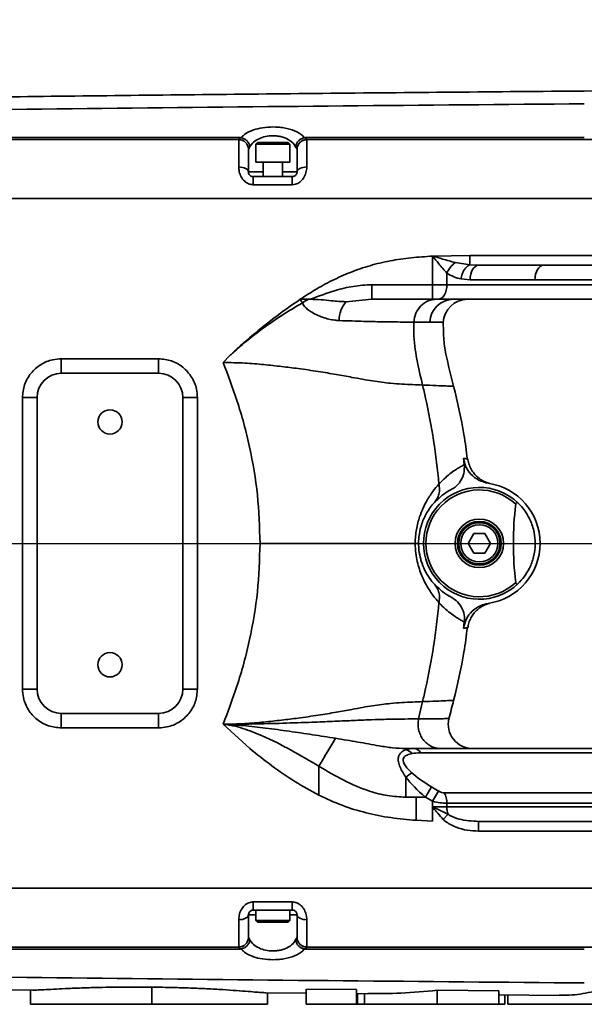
# Model space of a CAD drawing. Header units: millimetres. Extents: x -8713 to 3261, y -18743 to -8704.
# Tile 26 of 154: x -3168 to -3052, y -15489 to -15287. Entities that reach past the tile are written whole.
import ezdxf

# ---------------------------------------------------------------- set-up
doc = ezdxf.new("R2010")
doc.units = ezdxf.units.MM
doc.header["$LTSCALE"] = 10
doc.header["$PDSIZE"] = -1
doc.linetypes.add('CENTER', pattern=[50.8, 31.75, -6.35, 6.35, -6.35])
doc.layers.get('Defpoints').update_dxf_attribs({"true_color": 0x5e5e5e})
doc.layers.add('细实线层', color=7, linetype='Continuous')
doc.dimstyles.new('ISO-25', dxfattribs={"dimscale": 20, "dimtxt": 4, "dimasz": 3.05, "dimexe": 3, "dimexo": 0.625, "dimtad": 1, "dimdec": 0, "dimtxsty": 'Standard', "dimcen": 2.5, "dimclrd": 1, "dimclre": 1, "dimclrt": 4, "dimadec": 1, "dimazin": 2, "dimtfac": 1, "dimtdec": 0, "dimtmove": 0, "dimatfit": 0, "dimfxl": 1, "dimarcsym": 0})

# ---------------------------------------------------------------- blocks, each defined once
blk = doc.blocks.new('*U165')
at = {"color": 0, "linetype": 'CENTER', "transparency": 16777216}
blk.add_line((12.3, 0), (1446, 0), dxfattribs=at)
blk = doc.blocks.new('*D173')
at = {"color": 1, "lineweight": -2, "transparency": 16777216}
blk.add_line((-4272.58, -15394.48), (-2305.07, -14875.62), dxfattribs=at)
at = {"color": 1, "lineweight": 20, "transparency": 16777216}
blk.add_solid([(-2307.66, -14865.79), (-2302.48, -14885.45), (-2246.09, -14860.06)], dxfattribs=at)
at = {"layer": 'Defpoints', "color": 0, "lineweight": 20, "transparency": 16777216}
for p in [(-2246.09, -14860.06), (-4272.58, -15394.48)]:
    blk.add_point(p, dxfattribs=at)
at = {"color": 4, "transparency": 16777216, "insert": (-2602.33, -14899.25), "char_height": 80, "attachment_point": 5, "rotation": 14.7735}
blk.add_mtext('R2096', dxfattribs=at)

msp = doc.modelspace()

# ---------------------------------------------------------------- linework, layer by layer
at = {"layer": '细实线层', "linetype": 'Continuous', "lineweight": 35}
for p, q in [((-3216.88, -15311.36), (-3122.88, -15311.36)), ((-3122.88, -15311.36), (-3122.56, -15310.96)), ((-3122.56, -15310.96), (-3122.39, -15310.97)), ((-3119.03, -15311.98), (-3119.38, -15312.33)), ((-3119.03, -15311.98), (-3112.73, -15311.98)), ((-3112.38, -15312.33), (-3112.73, -15311.98)), ((-3109.38, -15310.97), (-3109.2, -15310.96)), ((-3109.2, -15310.96), (-3108.88, -15311.36)), ((-3108.88, -15311.36), (-3014.88, -15311.36)), ((-3051.78, -15310.96), (-3057.81, -15310.96)), ((-3120.59, -15312.87), (-3120.88, -15313.32)), ((-3120.88, -15313.32), (-3120.88, -15313.35)), ((-3119.38, -15312.33), (-3119.38, -15315.98)), ((-3119.38, -15312.33), (-3119.38, -15312.33)), ((-3112.38, -15312.33), (-3119.38, -15312.33)), ((-3112.38, -15315.98), (-3112.38, -15312.33)), ((-3110.88, -15313.32), (-3111.18, -15312.87)), ((-3110.88, -15313.35), (-3110.88, -15313.32)), ((-3119.38, -15315.98), (-3119.38, -15315.98)), ((-3112.38, -15315.98), (-3119.38, -15315.98)), ((-3117.88, -15315.98), (-3117.88, -15318.98)), ((-3113.88, -15318.98), (-3113.88, -15315.98)), ((-3120.88, -15317.98), (-3117.88, -15317.98)), ((-3113.88, -15317.98), (-3110.88, -15317.98)), ((-3119.88, -15318.98), (-3119.88, -15320.66)), ((-3119.88, -15318.98), (-3111.88, -15318.98)), ((-3111.88, -15318.98), (-3111.88, -15320.66)), ((-3111.88, -15320.66), (-3119.88, -15320.66)), ((-3449.88, -15323.48), (-2962.38, -15323.48)), ((-3310.38, -15323.48), (-2962.38, -15323.48)), ((-3083, -15335.36), (-3075.37, -15335.23)), ((-3083, -15341.23), (-3083, -15335.36)), ((-3075.37, -15335.23), (-2998.58, -15335.23)), ((-3078.31, -15336.68), (-3075.37, -15337.16)), ((-3075.37, -15337.16), (-3073.53, -15337.23)), ((-2998.58, -15337.23), (-3073.53, -15337.23)), ((-3080.06, -15338.84), (-3080.06, -15341.23)), ((-3075.29, -15340.23), (-3077.14, -15340.05)), ((-3061.94, -15340.23), (-3075.29, -15340.23)), ((-3030.8, -15340.23), (-3061.94, -15340.23)), ((-3095.52, -15341.23), (-3095.52, -15344.23)), ((-3095.52, -15341.23), (-3083, -15341.23)), ((-3083, -15341.23), (-3080.06, -15341.23)), ((-3083, -15341.23), (-3083, -15344.23)), ((-3080.06, -15341.23), (-3029.36, -15341.23)), ((-3108.54, -15344.23), (-3110.23, -15344.23)), ((-3108.17, -15344.23), (-3108.54, -15344.23)), ((-3095.52, -15344.23), (-3100.81, -15344.73)), ((-3083, -15344.23), (-3095.52, -15344.23)), ((-3081.83, -15344.23), (-3083, -15344.23)), ((-3031.13, -15344.23), (-3081.83, -15344.23)), ((-3080.86, -15348.98), (-3080.86, -15348.98)), ((-3159.38, -15356.48), (-3159.38, -15359.48)), ((-3159.38, -15356.48), (-3139.38, -15356.48)), ((-3139.38, -15356.48), (-3139.38, -15359.48)), ((-3126.1, -15357.23), (-3124.68, -15355.82)), ((-3124.68, -15355.82), (-3124.68, -15355.82)), ((-3139.38, -15359.48), (-3159.38, -15359.48)), ((-3164.38, -15364.48), (-3167.38, -15364.48)), ((-3167.38, -15424.48), (-3167.38, -15364.48)), ((-3164.38, -15364.48), (-3164.38, -15424.48)), ((-3134.38, -15424.48), (-3134.38, -15364.48)), ((-3131.38, -15364.48), (-3134.38, -15364.48)), ((-3131.38, -15364.48), (-3131.38, -15424.48)), ((-3076.47, -15378.29), (-3076.64, -15376.98)), ((-3074.53, -15392.48), (-3075.69, -15394.48)), ((-3072.22, -15392.48), (-3074.53, -15392.48)), ((-3071.07, -15394.48), (-3072.22, -15392.48)), ((-3085.88, -15394.48), (-3086.58, -15394.48)), ((-3075.69, -15394.48), (-3074.53, -15396.48)), ((-3072.22, -15396.48), (-3071.07, -15394.48)), ((-3074.53, -15396.48), (-3072.22, -15396.48)), ((-3076.64, -15411.98), (-3076.47, -15410.67)), ((-3164.38, -15424.48), (-3167.38, -15424.48)), ((-3131.38, -15424.48), (-3134.38, -15424.48)), ((-3085.87, -15430.62), (-3085.07, -15427.07)), ((-3159.38, -15429.48), (-3139.38, -15429.48)), ((-3159.38, -15429.48), (-3159.38, -15432.48)), ((-3139.38, -15429.48), (-3139.38, -15432.48)), ((-3125.98, -15431.74), (-3126.1, -15431.73)), ((-3120.62, -15436.73), (-3126.1, -15431.73)), ((-3125.98, -15431.74), (-3125.97, -15431.73)), ((-3139.38, -15432.48), (-3159.38, -15432.48)), ((-3088.49, -15436.95), (-3088.49, -15436.73)), ((-3088.49, -15436.73), (-3086.74, -15436.73)), ((-3086.74, -15436.73), (-3034.5, -15436.73)), ((-3033.25, -15437.61), (-3085.49, -15437.61)), ((-3106.38, -15446.32), (-3106.38, -15440.37)), ((-3088.49, -15446.73), (-3088.49, -15442.64)), ((-3083.22, -15444.61), (-3081.76, -15445.47)), ((-3081.76, -15445.47), (-3083, -15447.59)), ((-3080.58, -15445.85), (-3031.31, -15445.85)), ((-3086.38, -15446.73), (-3088.49, -15446.73)), ((-3086.38, -15446.73), (-3086.38, -15451.5)), ((-3084.47, -15446.73), (-3086.38, -15446.73)), ((-3083, -15447.59), (-3084.47, -15446.73)), ((-3083, -15448.73), (-3083, -15447.59)), ((-3080.06, -15447.97), (-3080.06, -15448.73)), ((-3030.8, -15447.97), (-3080.06, -15447.97)), ((-3083, -15448.73), (-3080.06, -15448.73)), ((-3083, -15451.67), (-3083, -15448.73)), ((-3080.06, -15448.73), (-3032.1, -15448.73)), ((-3083, -15451.67), (-3086.38, -15451.5)), ((-3080.82, -15451.3), (-3079.81, -15450.27)), ((-3073.53, -15453.73), (-3073.53, -15451.73)), ((-3073.53, -15451.73), (-3026.38, -15451.73)), ((-3026.38, -15453.73), (-3073.53, -15453.73)), ((-2962.38, -15465.48), (-3449.88, -15465.48)), ((-2962.38, -15465.48), (-3310.38, -15465.48)), ((-3119.88, -15468.3), (-3111.88, -15468.3)), ((-3119.88, -15469.98), (-3119.88, -15468.3)), ((-3111.88, -15469.98), (-3111.88, -15468.3)), ((-3111.88, -15469.98), (-3119.88, -15469.98)), ((-3119.38, -15469.98), (-3119.38, -15472.13)), ((-3112.38, -15472.13), (-3112.38, -15469.98)), ((-3120.88, -15470.98), (-3120.88, -15475.61)), ((-3119.38, -15470.98), (-3120.88, -15470.98)), ((-3119.38, -15472.13), (-3119.03, -15472.48)), ((-3119.38, -15472.13), (-3112.39, -15472.13)), ((-3112.73, -15472.48), (-3112.38, -15472.13)), ((-3112.39, -15472.13), (-3112.38, -15472.13)), ((-3110.88, -15470.98), (-3112.38, -15470.98)), ((-3110.88, -15470.98), (-3110.88, -15475.61)), ((-3112.73, -15472.48), (-3119.03, -15472.48)), ((-3120.88, -15475.61), (-3120.88, -15475.65)), ((-3120.88, -15475.65), (-3120.59, -15476.09)), ((-3111.18, -15476.09), (-3110.88, -15475.65)), ((-3110.88, -15475.65), (-3110.88, -15475.61)), ((-3122.88, -15477.6), (-3216.88, -15477.6)), ((-3122.56, -15478), (-3122.88, -15477.6)), ((-3122.39, -15477.99), (-3122.56, -15478)), ((-3109.2, -15478), (-3109.38, -15477.99)), ((-3108.88, -15477.6), (-3109.2, -15478)), ((-3014.88, -15477.6), (-3108.88, -15477.6)), ((-3057.81, -15478), (-3051.78, -15478)), ((-3174.26, -15486.35), (-3165.25, -15486.46)), ((-3165.72, -15486.39), (-3165.72, -15489.38)), ((-3140.73, -15485.85), (-3140.73, -15489.38)), ((-3098.65, -15486.34), (-3109.01, -15486.24)), ((-3109.01, -15486.24), (-3109.01, -15489.38)), ((-3098.65, -15486.34), (-3098.65, -15489.38)), ((-3069.38, -15486.6), (-3082.05, -15486.49)), ((-3082.05, -15486.49), (-3082.05, -15489.38)), ((-3069.38, -15486.6), (-3069.38, -15489.38)), ((-3117.33, -15487), (-3109.01, -15487.08)), ((-3116.94, -15486.96), (-3116.94, -15489.38)), ((-3098.65, -15487.18), (-3096.34, -15487.2)), ((-3098.48, -15487.16), (-3098.48, -15489.38)), ((-3097.03, -15487.2), (-3097.03, -15489.38)), ((-3069.38, -15487.44), (-3056.94, -15487.55)), ((-3068.16, -15487.45), (-3068.16, -15489.38)), ((-3067.55, -15487.46), (-3067.55, -15489.38)), ((-3109.01, -15489.38), (-3098.65, -15489.38)), ((-3098.65, -15489.38), (-3098.48, -15489.38)), ((-3097.03, -15489.38), (-3082.05, -15489.38)), ((-3082.05, -15489.38), (-3069.38, -15489.38)), ((-3069.38, -15489.38), (-3068.16, -15489.38)), ((-3067.55, -15489.38), (-3049.87, -15489.38))]:
    msp.add_line(p, q, dxfattribs=at)
at = {"layer": '细实线层', "linetype": 'Continuous', "lineweight": 35, "flags": 128}
for points in [[(-3176.54, -15310.96), (-3149.95, -15310.96), (-3122.56, -15310.96)], [(-3109.2, -15310.96), (-3083.89, -15310.96), (-3057.81, -15310.96)], [(-3122.88, -15317), (-3122.49, -15317.02), (-3122.12, -15317.08), (-3121.77, -15317.17), (-3121.47, -15317.29), (-3121.22, -15317.44), (-3121.03, -15317.61), (-3120.92, -15317.79), (-3120.88, -15317.98)], [(-3110.88, -15317.98), (-3110.84, -15317.79), (-3110.73, -15317.61), (-3110.54, -15317.44), (-3110.3, -15317.29), (-3109.99, -15317.17), (-3109.65, -15317.08), (-3109.27, -15317.02), (-3108.88, -15317)], [(-3073.53, -15337.23), (-3073.87, -15337.29), (-3074.2, -15337.46), (-3074.51, -15337.74), (-3074.77, -15338.11), (-3074.99, -15338.56), (-3075.16, -15339.08), (-3075.26, -15339.65), (-3075.29, -15340.23)], [(-3060.18, -15337.23), (-3060.52, -15337.29), (-3060.85, -15337.46), (-3061.16, -15337.74), (-3061.42, -15338.11), (-3061.64, -15338.56), (-3061.81, -15339.08), (-3061.91, -15339.65), (-3061.94, -15340.23)], [(-3080.06, -15341.23), (-3080.1, -15341.82), (-3080.2, -15342.38), (-3080.36, -15342.9), (-3080.58, -15343.35), (-3080.85, -15343.73), (-3081.15, -15344), (-3081.48, -15344.17), (-3081.83, -15344.23)], [(-3106.38, -15440.37), (-3105.91, -15439.58), (-3105.45, -15438.8), (-3105, -15438.03), (-3104.55, -15437.29), (-3104.13, -15436.56), (-3103.72, -15435.87), (-3103.33, -15435.22), (-3102.97, -15434.61)], [(-3083.22, -15444.61), (-3083.33, -15444.8), (-3083.46, -15445.02), (-3083.61, -15445.27), (-3083.76, -15445.53), (-3083.93, -15445.82), (-3084.1, -15446.11), (-3084.28, -15446.42), (-3084.47, -15446.73)], [(-3120.88, -15470.98), (-3120.92, -15471.17), (-3121.03, -15471.36), (-3121.22, -15471.52), (-3121.47, -15471.67), (-3121.77, -15471.8), (-3122.12, -15471.89), (-3122.49, -15471.94), (-3122.88, -15471.96)], [(-3108.88, -15471.96), (-3109.27, -15471.94), (-3109.65, -15471.89), (-3109.99, -15471.8), (-3110.3, -15471.67), (-3110.54, -15471.52), (-3110.73, -15471.36), (-3110.84, -15471.17), (-3110.88, -15470.98)], [(-3122.56, -15478), (-3149.95, -15478), (-3176.54, -15478)], [(-3057.81, -15478), (-3083.89, -15478), (-3109.2, -15478)]]:
    msp.add_lwpolyline(points, dxfattribs=at)
at = {"layer": '细实线层', "linetype": 'Continuous', "lineweight": 35}
for centre, radius in [((-3149.38, -15369.48), 2.5), ((-3073.38, -15394.48), 5), ((-3073.38, -15394.48), 4.5), ((-3073.38, -15394.48), 4.25), ((-3073.38, -15394.48), 3.82), ((-3149.38, -15419.48), 2.5)]:
    msp.add_circle(centre, radius, dxfattribs=at)
for centre, radius, start, end in [((-3122.87, -15313.35), 1.99, 0.9105, 90.2875), ((-3122.86, -15313.37), 1.98, 0.6208, 90.6076), ((-3108.89, -15313.35), 1.99, 89.7125, 179.0895), ((-3108.9, -15313.37), 1.98, 89.3924, 179.3792), ((-3075.11, -15341.06), 5.43, 126.2082, 155.8411), ((-3103.45, -15353.95), 10.97, 117.6485, 125.1075), ((-3078.66, -15349.15), 4.92, 90.814, 177.8278), ((-3075.8, -15349.23), 5, 90.3185, 177.3151), ((-3096.17, -15348.62), 6.06, 139.995, 179.9477), ((-3159.38, -15364.48), 5, 90, 180), ((-3139.38, -15364.48), 5, 0, 90), ((-3073.38, -15394.48), 11.5, 46.2602, 313.7398), ((-3073.38, -15394.48), 12.5, 278.5044, 81.4956), ((-3073.38, -15394.48), 11, 47.0248, 312.9752), ((-3159.38, -15424.48), 5, 180, 270), ((-3139.38, -15424.48), 5, 270, 0), ((-3074.76, -15431.73), 5, 166.5548, 270), ((-3089.04, -15439.16), 2.27, 37.8016, 76.0526), ((-3086.89, -15438.26), 1.54, 25.0734, 84.6172), ((-3084.53, -15446.84), 5.77, 118.0067, 133.2996), ((-3084.33, -15447.89), 4.26, 358.8609, 28.5235), ((-3075.38, -15448.76), 4.69, 179.6454, 198.8187), ((-3122.86, -15475.59), 1.98, 269.3924, 359.3792), ((-3122.87, -15475.61), 1.99, 269.7125, 359.0895), ((-3108.9, -15475.59), 1.98, 180.6208, 270.6076), ((-3108.89, -15475.61), 1.99, 180.9105, 270.2875)]:
    msp.add_arc(centre, radius, start, end, dxfattribs=at)
for centre, major_axis, ratio, start_param, end_param in [((-2955.42, -15394.48), (110.96, 0), 0.766044, 3.046767, 3.236419), ((-3074.84, -15446.73), (15.05, -8.79), 0.316835, 2.644513, 2.85491), ((-3073.59, -15444.61), (15.23, -5.84), 0.25307, 2.558298, 2.768695), ((-3073.59, -15444.61), (15.23, -5.84), 0.25307, 3.707991, 4.129095), ((-3074.84, -15446.73), (15.05, -8.79), 0.316835, 3.794206, 4.215309), ((-3081.76, -15443.85), (-1.78, 1.78), 0.509225, 2.041796, 2.670593), ((-3083, -15445.97), (4.98, -1.3), 0.304779, 4.79177, 5.420566)]:
    msp.add_ellipse(centre, major_axis=major_axis, ratio=ratio, start_param=start_param, end_param=end_param, dxfattribs=at)
for points, knots in [([(-2957.22, -15300.69), (-2970.96, -15300.78), (-3003.06, -15300.99), (-3053.09, -15301.36), (-3106.9, -15301.84), (-3159.44, -15302.41), (-3210.72, -15303.07), (-3260.73, -15303.82), (-3309.48, -15304.62), (-3356.95, -15305.37), (-3403.17, -15305.99), (-3433.55, -15306.1), (-3448.54, -15306.15)], [0, 0, 0, 0, 0.0838783, 0.195973, 0.3054919, 0.4124358, 0.5168053, 0.6186004, 0.7178201, 0.8144618, 0.9085222, 1, 1, 1, 1]), ([(-3442.88, -15308.71), (-3421.47, -15308.59), (-3378.64, -15308.33), (-3314.4, -15307.27), (-3238.51, -15306.06), (-3150.98, -15304.85), (-3084.85, -15304.27), (-3051.79, -15303.98)], [0, 0, 0, 0, 0.164249, 0.328511, 0.492775, 0.746393, 1, 1, 1, 1]), ([(-3122.38, -15310.96), (-3122.38, -15310.96), (-3122.27, -15310.82), (-3121.84, -15310.37), (-3120.78, -15309.69), (-3119, -15309.07), (-3116.93, -15308.75), (-3115.07, -15308.75), (-3113.15, -15308.99), (-3111.22, -15309.53), (-3109.96, -15310.32), (-3109.48, -15310.84), (-3109.39, -15310.96), (-3109.39, -15310.96)], [0, 0, 0, 0, 0.000003, 0.05558, 0.191861, 0.317774, 0.440979, 0.564305, 0.634299, 0.784286, 0.950605, 0.999997, 1, 1, 1, 1]), ([(-3122.88, -15311.39), (-3122.88, -15311.38), (-3122.88, -15311.37), (-3122.88, -15311.36), (-3122.88, -15311.36)], [0, 0, 0, 0, 0.999631, 1, 1, 1, 1]), ([(-3122.88, -15317), (-3122.88, -15315.96), (-3122.88, -15314.39), (-3122.88, -15312.88), (-3122.88, -15311.92), (-3122.88, -15311.58), (-3122.88, -15311.39)], [0, 0, 0, 0, 0.368759, 0.554689, 0.747008, 1, 1, 1, 1]), ([(-3122.39, -15310.97), (-3122.39, -15310.97), (-3122.38, -15310.96), (-3122.38, -15310.96), (-3122.38, -15310.96)], [0, 0, 0, 0, 0.997937, 1, 1, 1, 1]), ([(-3122.39, -15310.97), (-3122.18, -15311.02), (-3121.76, -15311.13), (-3121.21, -15311.54), (-3120.8, -15312.08), (-3120.63, -15312.55), (-3120.59, -15312.81), (-3120.59, -15312.86), (-3120.59, -15312.87)], [0, 0, 0, 0, 0.2351355, 0.4702478, 0.7061322, 0.9444264, 0.9942665, 1, 1, 1, 1]), ([(-3111.18, -15312.87), (-3111.27, -15312.71), (-3111.59, -15312.15), (-3112.53, -15311.34), (-3113.91, -15310.78), (-3115.29, -15310.55), (-3116.64, -15310.55), (-3118.12, -15310.87), (-3119.39, -15311.49), (-3120.19, -15312.2), (-3120.49, -15312.69), (-3120.59, -15312.87)], [0, 0, 0, 0, 0.066508, 0.230761, 0.3742, 0.439924, 0.555061, 0.671281, 0.79283, 0.927717, 1, 1, 1, 1]), ([(-3109.38, -15310.97), (-3109.59, -15311.02), (-3110.01, -15311.13), (-3110.56, -15311.54), (-3110.97, -15312.08), (-3111.13, -15312.55), (-3111.17, -15312.81), (-3111.18, -15312.86), (-3111.18, -15312.87)], [0, 0, 0, 0, 0.235373, 0.470721, 0.706883, 0.945563, 0.994314, 1, 1, 1, 1]), ([(-3109.39, -15310.96), (-3109.39, -15310.96), (-3109.38, -15310.96), (-3109.38, -15310.97), (-3109.38, -15310.97)], [0, 0, 0, 0, 0.002014, 1, 1, 1, 1]), ([(-3108.88, -15311.36), (-3108.88, -15311.36), (-3108.88, -15311.37), (-3108.88, -15311.38), (-3108.88, -15311.39)], [0, 0, 0, 0, 0.000369, 1, 1, 1, 1]), ([(-3108.88, -15311.39), (-3108.88, -15311.57), (-3108.88, -15311.92), (-3108.88, -15313.21), (-3108.88, -15315.03), (-3108.88, -15316.55), (-3108.88, -15317)], [0, 0, 0, 0, 0.233271, 0.473883, 0.842985, 1, 1, 1, 1]), ([(-3120.88, -15313.35), (-3120.88, -15313.51), (-3120.88, -15313.91), (-3120.88, -15315.4), (-3120.88, -15317.12), (-3120.88, -15317.98)], [0, 0, 0, 0, 0.26729, 0.634228, 1, 1, 1, 1]), ([(-3110.88, -15317.98), (-3110.88, -15317.61), (-3110.88, -15316.36), (-3110.88, -15314.86), (-3110.88, -15313.79), (-3110.88, -15313.5), (-3110.88, -15313.35)], [0, 0, 0, 0, 0.155821, 0.518753, 0.753972, 1, 1, 1, 1]), ([(-3119.88, -15320.66), (-3120.17, -15320.63), (-3120.51, -15320.6), (-3121.14, -15320.35), (-3121.79, -15319.91), (-3122.44, -15319.02), (-3122.82, -15318), (-3122.86, -15317.33), (-3122.88, -15317)], [0, 0, 0, 0, 0.1586237, 0.1837468, 0.3760396, 0.5807072, 0.7952519, 1, 1, 1, 1]), ([(-3120.88, -15317.98), (-3120.88, -15318.07), (-3120.87, -15318.24), (-3120.75, -15318.52), (-3120.52, -15318.77), (-3120.22, -15318.95), (-3119.99, -15318.97), (-3119.88, -15318.98)], [0, 0, 0, 0, 0.247236, 0.471409, 0.661308, 0.833608, 1, 1, 1, 1]), ([(-3108.88, -15317), (-3108.91, -15317.4), (-3108.97, -15318.18), (-3109.47, -15319.29), (-3110.24, -15320.14), (-3111.09, -15320.59), (-3111.66, -15320.64), (-3111.88, -15320.66)], [0, 0, 0, 0, 0.2447, 0.48373, 0.689156, 0.875746, 1, 1, 1, 1]), ([(-3111.88, -15318.98), (-3111.81, -15318.98), (-3111.62, -15318.96), (-3111.34, -15318.84), (-3111.18, -15318.7), (-3111.03, -15318.52), (-3110.9, -15318.28), (-3110.89, -15318.09), (-3110.88, -15317.98)], [0, 0, 0, 0, 0.112914, 0.280459, 0.449971, 0.467403, 0.708543, 1, 1, 1, 1]), ([(-3110.23, -15344.23), (-3109.25, -15343.6), (-3107.11, -15342.21), (-3103.68, -15340.33), (-3099.88, -15338.61), (-3095.89, -15337.25), (-3091.71, -15336.26), (-3087.4, -15335.63), (-3084.47, -15335.45), (-3083, -15335.36)], [0, 0, 0, 0, 0.1208804, 0.2627226, 0.4045107, 0.5507383, 0.6969888, 0.8480807, 1, 1, 1, 1]), ([(-3080.06, -15338.84), (-3080.6, -15338.22), (-3081.56, -15337.11), (-3082.56, -15335.89), (-3083, -15335.36), (-3083, -15335.36)], [0, 0, 0, 0, 0.558977, 0.996953, 1, 1, 1, 1]), ([(-3083, -15335.36), (-3083, -15335.36), (-3082.3, -15335.55), (-3080.72, -15336), (-3079.18, -15336.44), (-3078.31, -15336.68)], [0, 0, 0, 0, 0.003689, 0.440226, 1, 1, 1, 1]), ([(-3075.37, -15337.16), (-3075.37, -15337.13), (-3075.37, -15337.03), (-3075.37, -15336.68), (-3075.37, -15336.02), (-3075.37, -15335.49), (-3075.37, -15335.23)], [0, 0, 0, 0, 0.0936578, 0.3957719, 0.6978859, 1, 1, 1, 1]), ([(-3077.14, -15340.05), (-3077.64, -15339.93), (-3078.66, -15339.68), (-3079.59, -15339.12), (-3080.06, -15338.84)], [0, 0, 0, 0, 0.493136, 1, 1, 1, 1]), ([(-3108.17, -15344.23), (-3106.46, -15343.6), (-3103.57, -15342.53), (-3099.33, -15341.46), (-3096.8, -15341.31), (-3095.52, -15341.23)], [0, 0, 0, 0, 0.418203, 0.706614, 1, 1, 1, 1]), ([(-3124.68, -15355.82), (-3124.52, -15355.66), (-3123.82, -15354.99), (-3122.12, -15353.41), (-3118.87, -15350.63), (-3114.79, -15347.38), (-3111.62, -15345.19), (-3110.23, -15344.23)], [0, 0, 0, 0, 0.036827, 0.156582, 0.37561, 0.728048, 1, 1, 1, 1]), ([(-3109.76, -15344.97), (-3109.79, -15344.93), (-3109.96, -15344.72), (-3110.11, -15344.45), (-3110.23, -15344.23), (-3110.23, -15344.23)], [0, 0, 0, 0, 0.192297, 0.99242, 1, 1, 1, 1]), ([(-3100.81, -15344.73), (-3100.82, -15344.73), (-3101.76, -15344.73), (-3103.47, -15344.58), (-3105.96, -15344.31), (-3107.43, -15344.26), (-3108.17, -15344.23)], [0, 0, 0, 0, 0.0033864, 0.4306354, 0.7121299, 1, 1, 1, 1]), ([(-3086.86, -15348.94), (-3086.77, -15348.31), (-3086.57, -15347.06), (-3085.47, -15345.52), (-3083.96, -15344.44), (-3082.78, -15344.3), (-3082.19, -15344.23)], [0, 0, 0, 0, 0.250001, 0.500001, 0.750001, 1, 1, 1, 1]), ([(-3109.76, -15344.97), (-3111.2, -15345.82), (-3114.51, -15347.77), (-3118.74, -15350.8), (-3122.07, -15353.47), (-3123.81, -15355.01), (-3124.51, -15355.67), (-3124.68, -15355.82)], [0, 0, 0, 0, 0.27053, 0.623439, 0.842985, 0.963065, 1, 1, 1, 1]), ([(-3102.23, -15348.62), (-3102.52, -15348.6), (-3103.65, -15348.52), (-3105.63, -15348.02), (-3107.54, -15347.14), (-3108.81, -15346.26), (-3109.4, -15345.67), (-3109.67, -15345.2), (-3109.75, -15345.01), (-3109.76, -15344.97)], [0, 0, 0, 0, 0.108318, 0.406444, 0.704536, 0.815377, 0.929518, 0.986063, 1, 1, 1, 1]), ([(-3086.86, -15348.94), (-3086.86, -15348.94), (-3088, -15348.93), (-3089.99, -15348.92), (-3093.42, -15348.87), (-3096.46, -15348.8), (-3099.48, -15348.7), (-3101.31, -15348.65), (-3102.23, -15348.62)], [0, 0, 0, 0, 0.000002, 0.352933, 0.55987, 0.766075, 0.883044, 1, 1, 1, 1]), ([(-3085.07, -15361.89), (-3085.48, -15360.12), (-3086.29, -15356.59), (-3086.94, -15352.24), (-3086.88, -15349.68), (-3086.86, -15348.94)], [0, 0, 0, 0, 0.415696, 0.831428, 1, 1, 1, 1]), ([(-3083.57, -15348.96), (-3084.46, -15348.96), (-3085.46, -15348.95), (-3086.73, -15348.94), (-3086.86, -15348.94)], [0, 0, 0, 0, 0.896407, 1, 1, 1, 1]), ([(-3080.86, -15348.98), (-3080.87, -15348.98), (-3080.89, -15348.98), (-3081.69, -15348.98), (-3082.9, -15348.97), (-3083.57, -15348.96)], [0, 0, 0, 0, 0.231513, 0.577798, 1, 1, 1, 1]), ([(-3078.67, -15362.15), (-3079.24, -15359.96), (-3080.1, -15356.66), (-3080.8, -15352.22), (-3080.79, -15349.99), (-3080.79, -15348.91)], [0, 0, 0, 0, 0.505328, 0.758075, 1, 1, 1, 1]), ([(-3167.38, -15364.48), (-3167.29, -15363.58), (-3167.11, -15361.78), (-3165.73, -15359.39), (-3163.7, -15357.58), (-3161.45, -15356.62), (-3159.97, -15356.52), (-3159.38, -15356.48)], [0, 0, 0, 0, 0.214694, 0.429388, 0.644082, 0.858775, 1, 1, 1, 1]), ([(-3139.38, -15356.48), (-3138.48, -15356.57), (-3136.68, -15356.75), (-3134.28, -15358.13), (-3132.47, -15360.16), (-3131.51, -15362.4), (-3131.42, -15363.89), (-3131.38, -15364.48)], [0, 0, 0, 0, 0.214694, 0.429388, 0.644082, 0.858775, 1, 1, 1, 1]), ([(-3085.07, -15361.89), (-3085.74, -15361.87), (-3087.03, -15361.82), (-3089.19, -15361.72), (-3091.32, -15361.56), (-3093.38, -15361.33), (-3095.91, -15360.97), (-3099.05, -15360.41), (-3102.88, -15359.7), (-3106.6, -15359.07), (-3110.38, -15358.53), (-3114.13, -15358.06), (-3117.79, -15357.67), (-3121.8, -15357.33), (-3124.61, -15357.26), (-3126.1, -15357.23)], [0, 0, 0, 0, 0.101346, 0.195623, 0.279475, 0.336301, 0.388751, 0.488988, 0.557532, 0.631174, 0.711345, 0.775438, 0.843588, 0.917183, 1, 1, 1, 1]), ([(-3118.49, -15394.48), (-3118.6, -15391.14), (-3118.81, -15384.48), (-3120.52, -15374.62), (-3122.94, -15365.52), (-3125.11, -15359.82), (-3126.1, -15357.23)], [0, 0, 0, 0, 0.262156, 0.522039, 0.782545, 1, 1, 1, 1]), ([(-3085.07, -15361.89), (-3084.86, -15362.79), (-3083.96, -15366.58), (-3082.66, -15373.36), (-3082.01, -15379.29), (-3081.68, -15382.27)], [0, 0, 0, 0, 0.1349676, 0.5645925, 1, 1, 1, 1]), ([(-3078.67, -15362.15), (-3078.67, -15362.15), (-3078.54, -15362.16), (-3079.01, -15362.14), (-3080.16, -15362.09), (-3082.16, -15362), (-3084.09, -15361.93), (-3085.07, -15361.89)], [0, 0, 0, 0, 0.00107, 0.247392, 0.494212, 0.744624, 1, 1, 1, 1]), ([(-3075.85, -15377.15), (-3076.06, -15375.46), (-3076.68, -15370.4), (-3077.88, -15365.45), (-3078.69, -15362.15)], [0, 0, 0, 0, 0.3350518, 1, 1, 1, 1]), ([(-3071.53, -15382.12), (-3072.2, -15381.95), (-3073.54, -15381.61), (-3075.18, -15380.31), (-3076.27, -15378.7), (-3076.53, -15377.5), (-3076.64, -15376.98)], [0, 0, 0, 0, 0.2646067, 0.5292456, 0.7928751, 1, 1, 1, 1]), ([(-3076.64, -15376.98), (-3076.38, -15377.02), (-3075.86, -15377.11), (-3075.79, -15377.13), (-3075.75, -15377.14)], [0, 0, 0, 0, 0.498874, 1, 1, 1, 1]), ([(-3071.27, -15382.13), (-3071.27, -15382.13), (-3071.29, -15382.13), (-3071.43, -15382.1), (-3071.66, -15382.03), (-3071.98, -15381.92), (-3072.41, -15381.73), (-3072.98, -15381.43), (-3073.64, -15380.96), (-3074.32, -15380.31), (-3074.96, -15379.46), (-3075.46, -15378.41), (-3075.73, -15377.6), (-3075.74, -15377.16), (-3075.74, -15377.14)], [0, 0, 0, 0, 0.179564, 0.318454, 0.406584, 0.461467, 0.509313, 0.565407, 0.63287, 0.710702, 0.796357, 0.892212, 0.994135, 1, 1, 1, 1]), ([(-3081.68, -15382.27), (-3081.23, -15381.81), (-3080.33, -15380.89), (-3078.72, -15379.61), (-3077.36, -15378.76), (-3076.7, -15378.41), (-3076.47, -15378.29)], [0, 0, 0, 0, 0.195798, 0.391696, 0.791931, 1, 1, 1, 1]), ([(-3076.47, -15378.29), (-3076.46, -15378.91), (-3076.43, -15380.08), (-3077.17, -15381.7), (-3078.14, -15382.79), (-3078.89, -15383.24), (-3079.16, -15383.4)], [0, 0, 0, 0, 0.296544, 0.570264, 0.846973, 1, 1, 1, 1]), ([(-3086.58, -15394.48), (-3086.58, -15394.48), (-3086.58, -15393.5), (-3086.39, -15391.52), (-3085.75, -15389.14), (-3085.01, -15387.29), (-3084.09, -15385.49), (-3082.96, -15383.76), (-3082.1, -15382.73), (-3081.68, -15382.27), (-3081.68, -15382.27)], [0, 0, 0, 0, 0.000003, 0.156594, 0.315039, 0.439343, 0.563904, 0.781713, 0.999997, 1, 1, 1, 1]), ([(-3079.16, -15383.4), (-3079.3, -15383.47), (-3079.73, -15383.71), (-3080.8, -15384.32), (-3082.02, -15385.49), (-3082.63, -15386.08)], [0, 0, 0, 0, 0.1840483, 0.5899798, 1, 1, 1, 1]), ([(-3082.63, -15386.08), (-3082.92, -15386.4), (-3083.48, -15387.05), (-3084.24, -15388.24), (-3084.86, -15389.49), (-3085.34, -15390.74), (-3085.72, -15392.26), (-3085.87, -15393.63), (-3085.88, -15394.32), (-3085.88, -15394.48)], [0, 0, 0, 0, 0.237287, 0.474036, 0.597446, 0.720481, 0.864494, 0.967776, 1, 1, 1, 1]), ([(-3065.43, -15386.17), (-3065.47, -15386.14), (-3065.55, -15386.08), (-3065.66, -15386.07), (-3065.74, -15386.11), (-3065.8, -15386.18), (-3065.85, -15386.29), (-3065.87, -15386.38), (-3065.88, -15386.43)], [0, 0, 0, 0, 0.284617, 0.439072, 0.569821, 0.701146, 0.82045, 1, 1, 1, 1]), ([(-3065.43, -15402.79), (-3064.99, -15402.33), (-3064.12, -15401.42), (-3063, -15399.59), (-3062.13, -15397.32), (-3061.78, -15394.7), (-3062.05, -15392.02), (-3062.77, -15389.87), (-3063.72, -15388.16), (-3064.59, -15387.01), (-3065.19, -15386.41), (-3065.43, -15386.17)], [0, 0, 0, 0, 0.120461, 0.240578, 0.36747, 0.495414, 0.606771, 0.739481, 0.837138, 0.93499, 1, 1, 1, 1]), ([(-3126.1, -15431.73), (-3125.11, -15429.14), (-3122.94, -15423.44), (-3120.52, -15414.34), (-3118.81, -15404.48), (-3118.6, -15397.82), (-3118.49, -15394.48)], [0, 0, 0, 0, 0.217455, 0.477961, 0.737844, 1, 1, 1, 1]), ([(-3118.49, -15394.48), (-3116.41, -15394.48), (-3112.2, -15394.48), (-3105.91, -15394.48), (-3100.8, -15394.48), (-3097.04, -15394.48), (-3094.48, -15394.48), (-3092.17, -15394.48), (-3089.73, -15394.48), (-3088.31, -15394.48), (-3087.44, -15394.48)], [0, 0, 0, 0, 0.177192, 0.358033, 0.53629, 0.622455, 0.706486, 0.789326, 0.872372, 1, 1, 1, 1]), ([(-3087.44, -15394.48), (-3087.28, -15394.48), (-3086.99, -15394.48), (-3086.7, -15394.48), (-3086.58, -15394.48)], [0, 0, 0, 0, 0.5580237, 1, 1, 1, 1]), ([(-3081.68, -15406.69), (-3081.68, -15406.69), (-3082.16, -15406.16), (-3083.15, -15404.97), (-3084.55, -15402.7), (-3085.58, -15400.33), (-3086.17, -15398.26), (-3086.5, -15396.48), (-3086.58, -15395.17), (-3086.58, -15394.48), (-3086.58, -15394.48)], [0, 0, 0, 0, 0.000003, 0.249762, 0.498547, 0.694023, 0.791997, 0.889759, 0.999997, 1, 1, 1, 1]), ([(-3085.88, -15394.48), (-3085.86, -15394.96), (-3085.82, -15396.15), (-3085.56, -15397.35), (-3085.16, -15398.73), (-3084.53, -15400.23), (-3083.6, -15401.77), (-3082.96, -15402.51), (-3082.63, -15402.88)], [0, 0, 0, 0, 0.094646, 0.234557, 0.270415, 0.461451, 0.730158, 1, 1, 1, 1]), ([(-3082.63, -15402.88), (-3082.03, -15403.47), (-3080.8, -15404.64), (-3079.73, -15405.25), (-3079.3, -15405.49), (-3079.16, -15405.56)], [0, 0, 0, 0, 0.405327, 0.815952, 1, 1, 1, 1]), ([(-3065.88, -15402.53), (-3065.87, -15402.58), (-3065.86, -15402.66), (-3065.81, -15402.77), (-3065.74, -15402.85), (-3065.66, -15402.89), (-3065.56, -15402.88), (-3065.48, -15402.84), (-3065.44, -15402.8), (-3065.43, -15402.79)], [0, 0, 0, 0, 0.1572727, 0.2902448, 0.4238968, 0.5432545, 0.7064457, 0.9414706, 1, 1, 1, 1]), ([(-3081.68, -15406.69), (-3082.01, -15409.67), (-3082.66, -15415.6), (-3083.96, -15422.38), (-3084.86, -15426.17), (-3085.07, -15427.07)], [0, 0, 0, 0, 0.435407, 0.865032, 1, 1, 1, 1]), ([(-3076.47, -15410.67), (-3076.7, -15410.55), (-3077.35, -15410.21), (-3078.7, -15409.36), (-3080.31, -15408.1), (-3081.22, -15407.16), (-3081.68, -15406.69)], [0, 0, 0, 0, 0.208067, 0.600302, 0.800204, 1, 1, 1, 1]), ([(-3079.16, -15405.56), (-3078.7, -15405.86), (-3077.76, -15406.47), (-3076.81, -15407.91), (-3076.39, -15409.38), (-3076.45, -15410.31), (-3076.47, -15410.67)], [0, 0, 0, 0, 0.26593, 0.546641, 0.825185, 1, 1, 1, 1]), ([(-3076.64, -15411.98), (-3076.49, -15411.33), (-3076.17, -15410.01), (-3074.9, -15408.38), (-3073.3, -15407.26), (-3072.08, -15406.97), (-3071.53, -15406.84)], [0, 0, 0, 0, 0.259825, 0.519578, 0.781134, 1, 1, 1, 1]), ([(-3075.72, -15411.83), (-3075.71, -15411.69), (-3075.67, -15411.16), (-3075.37, -15410.33), (-3074.88, -15409.39), (-3074.29, -15408.62), (-3073.66, -15408.01), (-3073.04, -15407.57), (-3072.51, -15407.27), (-3072.1, -15407.09), (-3071.8, -15406.98), (-3071.58, -15406.91), (-3071.41, -15406.86), (-3071.29, -15406.83), (-3071.27, -15406.83), (-3071.26, -15406.83)], [0, 0, 0, 0, 0.034247, 0.127867, 0.21426, 0.293697, 0.365835, 0.42941, 0.482267, 0.52709, 0.569779, 0.625514, 0.703291, 0.820492, 1, 1, 1, 1]), ([(-3078.69, -15426.81), (-3077.88, -15423.51), (-3076.68, -15418.56), (-3076.06, -15413.5), (-3075.85, -15411.81)], [0, 0, 0, 0, 0.6649481, 1, 1, 1, 1]), ([(-3075.75, -15411.82), (-3075.75, -15411.82), (-3075.67, -15411.81), (-3075.91, -15411.86), (-3076.4, -15411.94), (-3076.64, -15411.98)], [0, 0, 0, 0, 0.000286, 0.49884, 1, 1, 1, 1]), ([(-3159.38, -15432.48), (-3160.28, -15432.39), (-3162.08, -15432.22), (-3164.47, -15430.84), (-3166.28, -15428.81), (-3167.24, -15426.56), (-3167.34, -15425.07), (-3167.38, -15424.48)], [0, 0, 0, 0, 0.214694, 0.429388, 0.644082, 0.858775, 1, 1, 1, 1]), ([(-3131.38, -15424.48), (-3131.47, -15425.38), (-3131.64, -15427.18), (-3133.02, -15429.58), (-3135.05, -15431.39), (-3137.3, -15432.34), (-3138.79, -15432.44), (-3139.38, -15432.48)], [0, 0, 0, 0, 0.214694, 0.429388, 0.644082, 0.858775, 1, 1, 1, 1]), ([(-3126.1, -15431.73), (-3124.61, -15431.7), (-3121.8, -15431.63), (-3117.79, -15431.29), (-3114.13, -15430.9), (-3110.38, -15430.43), (-3106.6, -15429.89), (-3102.88, -15429.27), (-3099.05, -15428.55), (-3095.91, -15427.99), (-3093.38, -15427.63), (-3091.32, -15427.4), (-3089.19, -15427.24), (-3087.03, -15427.14), (-3085.74, -15427.1), (-3085.07, -15427.07)], [0, 0, 0, 0, 0.0828172, 0.1564116, 0.2245619, 0.2886552, 0.3688259, 0.4424675, 0.5110118, 0.6112492, 0.6636989, 0.7205254, 0.8043766, 0.8986537, 1, 1, 1, 1]), ([(-3085.07, -15427.07), (-3084.09, -15427.03), (-3082.16, -15426.96), (-3080.16, -15426.88), (-3079.01, -15426.83), (-3078.54, -15426.8), (-3078.67, -15426.81), (-3078.67, -15426.81)], [0, 0, 0, 0, 0.255376, 0.505788, 0.752608, 0.99893, 1, 1, 1, 1]), ([(-3079.63, -15430.6), (-3079.47, -15429.96), (-3079.16, -15428.7), (-3078.83, -15427.44), (-3078.67, -15426.81)], [0, 0, 0, 0, 0.503454, 1, 1, 1, 1]), ([(-3126.1, -15431.73), (-3124.05, -15431.72), (-3119.95, -15431.69), (-3113.82, -15431.52), (-3108.32, -15431.33), (-3103.59, -15431.14), (-3099.66, -15430.97), (-3096.24, -15430.82), (-3092.93, -15430.71), (-3089.99, -15430.66), (-3087.66, -15430.64), (-3086.36, -15430.62), (-3085.87, -15430.62), (-3085.87, -15430.62)], [0, 0, 0, 0, 0.115864, 0.231727, 0.34695, 0.430785, 0.514472, 0.597168, 0.679979, 0.800169, 0.920701, 0.999999, 1, 1, 1, 1]), ([(-3106.38, -15440.37), (-3108.28, -15439.25), (-3112.09, -15437), (-3117.32, -15434.34), (-3121.36, -15432.75), (-3123.73, -15432.09), (-3124.9, -15431.86), (-3125.54, -15431.77), (-3125.84, -15431.75), (-3125.98, -15431.74)], [0, 0, 0, 0, 0.307853, 0.615346, 0.815385, 0.910133, 0.957767, 0.981121, 1, 1, 1, 1]), ([(-3125.97, -15431.73), (-3125.84, -15431.74), (-3125.53, -15431.74), (-3125.22, -15431.76), (-3124.7, -15431.79), (-3124.32, -15431.81), (-3123.28, -15431.89), (-3121.06, -15432.08), (-3117.25, -15432.52), (-3112.49, -15433.16), (-3107.65, -15433.87), (-3104.53, -15434.36), (-3102.97, -15434.61)], [0, 0, 0, 0, 0.017372, 0.0391, 0.040254, 0.083652, 0.088545, 0.173656, 0.368915, 0.579398, 0.790068, 1, 1, 1, 1]), ([(-3085.87, -15430.62), (-3085.87, -15430.62), (-3084.84, -15430.61), (-3083, -15430.6), (-3081.07, -15430.58), (-3080, -15430.57), (-3079.55, -15430.56), (-3079.66, -15430.56), (-3079.67, -15430.56)], [0, 0, 0, 0, 0.000002, 0.258492, 0.518963, 0.740184, 0.961392, 1, 1, 1, 1]), ([(-3102.97, -15434.61), (-3101.42, -15434.87), (-3098.31, -15435.38), (-3094.5, -15436.09), (-3091.25, -15436.61), (-3089.41, -15436.69), (-3088.49, -15436.73)], [0, 0, 0, 0, 0.304479, 0.612673, 0.805959, 1, 1, 1, 1]), ([(-3106.38, -15446.32), (-3108.04, -15445.41), (-3111.39, -15443.58), (-3116.12, -15440.31), (-3119.12, -15437.93), (-3120.62, -15436.73)], [0, 0, 0, 0, 0.331184, 0.664972, 1, 1, 1, 1]), ([(-3088.49, -15442.64), (-3088.94, -15441.95), (-3089.64, -15440.86), (-3090.05, -15439.52), (-3090.09, -15438.66), (-3089.87, -15437.94), (-3089.33, -15437.33), (-3088.78, -15437.08), (-3088.49, -15436.95)], [0, 0, 0, 0, 0.265302, 0.417185, 0.535515, 0.653339, 0.817784, 1, 1, 1, 1]), ([(-3087.24, -15437.76), (-3087.59, -15437.85), (-3088.23, -15438), (-3088.87, -15438.4), (-3089.11, -15438.92), (-3089.02, -15439.55), (-3088.46, -15440.54), (-3087.73, -15441.27), (-3087.24, -15441.75)], [0, 0, 0, 0, 0.196754, 0.358712, 0.466964, 0.575466, 0.722576, 1, 1, 1, 1]), ([(-3088.49, -15446.73), (-3089.75, -15446.67), (-3092.29, -15446.54), (-3096.63, -15445.41), (-3101.37, -15443.34), (-3104.7, -15441.37), (-3106.38, -15440.37)], [0, 0, 0, 0, 0.1957443, 0.3965963, 0.6958048, 1, 1, 1, 1]), ([(-3086.38, -15451.5), (-3088.12, -15451.35), (-3091.58, -15451.05), (-3096.69, -15450.03), (-3101.67, -15448.52), (-3104.81, -15447.06), (-3106.38, -15446.32)], [0, 0, 0, 0, 0.251494, 0.501398, 0.749904, 1, 1, 1, 1]), ([(-3080.82, -15451.3), (-3081.21, -15450.89), (-3081.78, -15450.28), (-3082.48, -15449.41), (-3082.83, -15448.96), (-3083, -15448.73), (-3083, -15448.73)], [0, 0, 0, 0, 0.4963794, 0.7460423, 0.9958051, 1, 1, 1, 1]), ([(-3083, -15448.73), (-3083, -15448.73), (-3082.71, -15448.87), (-3082.14, -15449.13), (-3081.07, -15449.64), (-3080.31, -15450.02), (-3079.81, -15450.27)], [0, 0, 0, 0, 0.004019, 0.265917, 0.522043, 1, 1, 1, 1]), ([(-3073.53, -15453.73), (-3074.31, -15453.69), (-3075.89, -15453.62), (-3078.25, -15452.98), (-3079.92, -15452.13), (-3080.69, -15451.42), (-3080.82, -15451.3)], [0, 0, 0, 0, 0.29692, 0.603294, 0.929357, 1, 1, 1, 1]), ([(-3079.81, -15450.27), (-3079.69, -15450.35), (-3078.99, -15450.79), (-3076.91, -15451.53), (-3074.87, -15451.65), (-3073.53, -15451.73)], [0, 0, 0, 0, 0.0640959, 0.3805087, 1, 1, 1, 1]), ([(-3122.88, -15471.96), (-3122.85, -15471.57), (-3122.79, -15470.78), (-3122.29, -15469.67), (-3121.53, -15468.82), (-3120.67, -15468.37), (-3120.11, -15468.32), (-3119.88, -15468.3)], [0, 0, 0, 0, 0.2447, 0.48373, 0.689156, 0.875746, 1, 1, 1, 1]), ([(-3111.88, -15468.3), (-3111.59, -15468.33), (-3111.26, -15468.36), (-3110.62, -15468.61), (-3109.97, -15469.05), (-3109.33, -15469.94), (-3108.94, -15470.96), (-3108.9, -15471.63), (-3108.88, -15471.96)], [0, 0, 0, 0, 0.1586237, 0.1837468, 0.3760396, 0.5807072, 0.7952519, 1, 1, 1, 1]), ([(-3119.88, -15469.98), (-3119.96, -15469.98), (-3120.14, -15470), (-3120.42, -15470.12), (-3120.58, -15470.26), (-3120.74, -15470.44), (-3120.86, -15470.69), (-3120.87, -15470.88), (-3120.88, -15470.98)], [0, 0, 0, 0, 0.112914, 0.280459, 0.449971, 0.467403, 0.708543, 1, 1, 1, 1]), ([(-3110.88, -15470.98), (-3110.89, -15470.89), (-3110.9, -15470.73), (-3111.02, -15470.44), (-3111.24, -15470.19), (-3111.54, -15470.01), (-3111.77, -15469.99), (-3111.88, -15469.98)], [0, 0, 0, 0, 0.247236, 0.471409, 0.661308, 0.833608, 1, 1, 1, 1]), ([(-3122.88, -15477.57), (-3122.88, -15477.4), (-3122.88, -15477.04), (-3122.88, -15475.75), (-3122.88, -15473.94), (-3122.88, -15472.41), (-3122.88, -15471.96)], [0, 0, 0, 0, 0.233271, 0.473883, 0.842985, 1, 1, 1, 1]), ([(-3120.88, -15470.98), (-3120.88, -15471.35), (-3120.88, -15472.6), (-3120.88, -15474.1), (-3120.88, -15475.17), (-3120.88, -15475.46), (-3120.88, -15475.61)], [0, 0, 0, 0, 0.155821, 0.518753, 0.753972, 1, 1, 1, 1]), ([(-3110.88, -15475.61), (-3110.88, -15475.45), (-3110.88, -15475.05), (-3110.88, -15473.56), (-3110.88, -15471.84), (-3110.88, -15470.98)], [0, 0, 0, 0, 0.26729, 0.634228, 1, 1, 1, 1]), ([(-3108.88, -15471.96), (-3108.88, -15473), (-3108.88, -15474.57), (-3108.88, -15476.08), (-3108.88, -15477.04), (-3108.88, -15477.38), (-3108.88, -15477.57)], [0, 0, 0, 0, 0.368759, 0.554689, 0.747008, 1, 1, 1, 1]), ([(-3122.39, -15477.99), (-3122.18, -15477.94), (-3121.76, -15477.83), (-3121.21, -15477.42), (-3120.8, -15476.88), (-3120.63, -15476.41), (-3120.59, -15476.15), (-3120.59, -15476.1), (-3120.59, -15476.09)], [0, 0, 0, 0, 0.2351355, 0.4702478, 0.7061322, 0.9444264, 0.9942665, 1, 1, 1, 1]), ([(-3120.59, -15476.09), (-3120.49, -15476.27), (-3120.19, -15476.76), (-3119.39, -15477.47), (-3118.12, -15478.09), (-3116.64, -15478.42), (-3115.29, -15478.41), (-3113.91, -15478.18), (-3112.53, -15477.63), (-3111.59, -15476.81), (-3111.27, -15476.26), (-3111.18, -15476.09)], [0, 0, 0, 0, 0.07227, 0.207159, 0.328709, 0.444929, 0.560067, 0.625786, 0.769222, 0.933473, 1, 1, 1, 1]), ([(-3109.38, -15477.99), (-3109.59, -15477.94), (-3110.01, -15477.83), (-3110.56, -15477.42), (-3110.97, -15476.88), (-3111.13, -15476.41), (-3111.17, -15476.15), (-3111.18, -15476.1), (-3111.18, -15476.09)], [0, 0, 0, 0, 0.235373, 0.470721, 0.706883, 0.945563, 0.994314, 1, 1, 1, 1]), ([(-3122.88, -15477.6), (-3122.88, -15477.6), (-3122.88, -15477.59), (-3122.88, -15477.58), (-3122.88, -15477.57)], [0, 0, 0, 0, 0.000369, 1, 1, 1, 1]), ([(-3122.38, -15478), (-3122.38, -15478), (-3122.38, -15478), (-3122.39, -15477.99), (-3122.39, -15477.99)], [0, 0, 0, 0, 0.002063, 1, 1, 1, 1]), ([(-3109.39, -15478), (-3109.39, -15478), (-3109.48, -15478.12), (-3109.96, -15478.64), (-3111.22, -15479.43), (-3113.15, -15479.97), (-3115.07, -15480.21), (-3116.93, -15480.21), (-3119, -15479.89), (-3120.78, -15479.28), (-3121.84, -15478.59), (-3122.27, -15478.14), (-3122.38, -15478), (-3122.38, -15478)], [0, 0, 0, 0, 0.000003, 0.049413, 0.215731, 0.365716, 0.435706, 0.559032, 0.682236, 0.808151, 0.944433, 0.999997, 1, 1, 1, 1]), ([(-3109.38, -15477.99), (-3109.38, -15477.99), (-3109.38, -15478), (-3109.39, -15478), (-3109.39, -15478)], [0, 0, 0, 0, 0.997986, 1, 1, 1, 1]), ([(-3108.88, -15477.57), (-3108.88, -15477.58), (-3108.88, -15477.59), (-3108.88, -15477.6), (-3108.88, -15477.6)], [0, 0, 0, 0, 0.9996314, 1, 1, 1, 1]), ([(-3051.79, -15484.98), (-3084.85, -15484.69), (-3150.98, -15484.11), (-3238.52, -15482.91), (-3314.41, -15481.69), (-3378.65, -15480.63), (-3421.49, -15480.38), (-3442.9, -15480.25)], [0, 0, 0, 0, 0.253594, 0.507199, 0.671472, 0.835742, 1, 1, 1, 1]), ([(-3140.73, -15485.85), (-3141.64, -15485.85), (-3143.45, -15485.83), (-3146.19, -15485.83), (-3148.91, -15485.85), (-3151.86, -15485.91), (-3154.94, -15486), (-3157.91, -15486.12), (-3160.49, -15486.25), (-3162.63, -15486.36), (-3164.22, -15486.44), (-3165.03, -15486.47), (-3165.23, -15486.46), (-3165.25, -15486.46)], [0, 0, 0, 0, 0.077581, 0.155061, 0.235487, 0.315876, 0.423043, 0.533513, 0.640616, 0.75037, 0.866104, 0.984922, 1, 1, 1, 1]), ([(-3117.33, -15486.99), (-3117.36, -15486.99), (-3117.45, -15487), (-3118.09, -15486.96), (-3119.17, -15486.88), (-3120.87, -15486.74), (-3123.25, -15486.56), (-3126.13, -15486.36), (-3129.36, -15486.18), (-3132.84, -15486.03), (-3136.61, -15485.91), (-3139.28, -15485.87), (-3140.73, -15485.85)], [0, 0, 0, 0, 0.0334992, 0.1209644, 0.2084271, 0.3203813, 0.4355802, 0.5475367, 0.6631967, 0.7671621, 0.8738912, 1, 1, 1, 1]), ([(-3082.05, -15486.49), (-3084.54, -15486.73), (-3089.3, -15487.18), (-3094.07, -15487.18), (-3096.34, -15487.18)], [0, 0, 0, 0, 0.523552, 1, 1, 1, 1]), ([(-3049.87, -15486.76), (-3051.33, -15487.06), (-3053.68, -15487.54), (-3056.04, -15487.49), (-3056.94, -15487.47)], [0, 0, 0, 0, 0.62186, 1, 1, 1, 1]), ([(-3165.72, -15489.38), (-3165.67, -15489.38), (-3165.57, -15489.38), (-3164.62, -15489.38), (-3162.97, -15489.38), (-3160.51, -15489.38), (-3157.41, -15489.38), (-3153.73, -15489.38), (-3149.61, -15489.38), (-3145.22, -15489.38), (-3142.22, -15489.38), (-3140.73, -15489.38)], [0, 0, 0, 0, 0.1120405, 0.2240664, 0.3360652, 0.4480497, 0.560037, 0.6699895, 0.7799605, 0.8899676, 1, 1, 1, 1]), ([(-3140.73, -15489.38), (-3139.27, -15489.38), (-3136.36, -15489.38), (-3132.09, -15489.38), (-3128.11, -15489.38), (-3124.61, -15489.38), (-3121.71, -15489.38), (-3119.46, -15489.38), (-3117.94, -15489.38), (-3117.08, -15489.38), (-3116.99, -15489.38), (-3116.94, -15489.38)], [0, 0, 0, 0, 0.112036, 0.224022, 0.335968, 0.447927, 0.559922, 0.669911, 0.779928, 0.889954, 1, 1, 1, 1]), ([(-3098.48, -15489.38), (-3098.23, -15489.38), (-3097.79, -15489.38), (-3097.26, -15489.38), (-3097.03, -15489.38)], [0, 0, 0, 0, 0.5599726, 1, 1, 1, 1])]:
    msp.add_open_spline(points, degree=3, knots=knots, dxfattribs=at)
for points in [[(-3075.37, -15337.16), (-3075.58, -15337.26), (-3075.98, -15337.47), (-3076.52, -15338.16), (-3076.94, -15339.05), (-3077.07, -15339.71), (-3077.14, -15340.05)], [(-3082.63, -15386.08), (-3082.43, -15385.82), (-3082.02, -15385.3), (-3081.67, -15384.34), (-3081.53, -15383.32), (-3081.63, -15382.62), (-3081.68, -15382.27)], [(-3082.63, -15402.88), (-3082.43, -15403.14), (-3082.02, -15403.66), (-3081.67, -15404.62), (-3081.53, -15405.64), (-3081.63, -15406.34), (-3081.68, -15406.69)], [(-3085.87, -15430.62), (-3085.92, -15430.99), (-3086.03, -15431.73), (-3085.9, -15432.86), (-3085.55, -15433.92), (-3084.99, -15434.88), (-3084.24, -15435.67), (-3083.35, -15436.27), (-3082.35, -15436.66), (-3081.65, -15436.71), (-3081.3, -15436.73)]]:
    msp.add_open_spline(points, degree=3, dxfattribs=at)

# ---------------------------------------------------------------- block references
at = {"color": 4, "linetype": 'CENTER'}
msp.add_blockref('*U165', (-4272.58, -15394.48), dxfattribs=at)

# ---------------------------------------------------------------- dimensions: what is measured, and where the dimension line sits
dim = msp.add_radius_dim(center=(-4272.58, -15394.48), mpoint=(-2246.09, -14860.06), dimstyle='ISO-25')
dim.commit()
dim.dimension.update_dxf_attribs({"geometry": '*D173', "text_midpoint": (-2588.83, -14950.45), "dimtype": 164})

doc.saveas('drawing.dxf')
